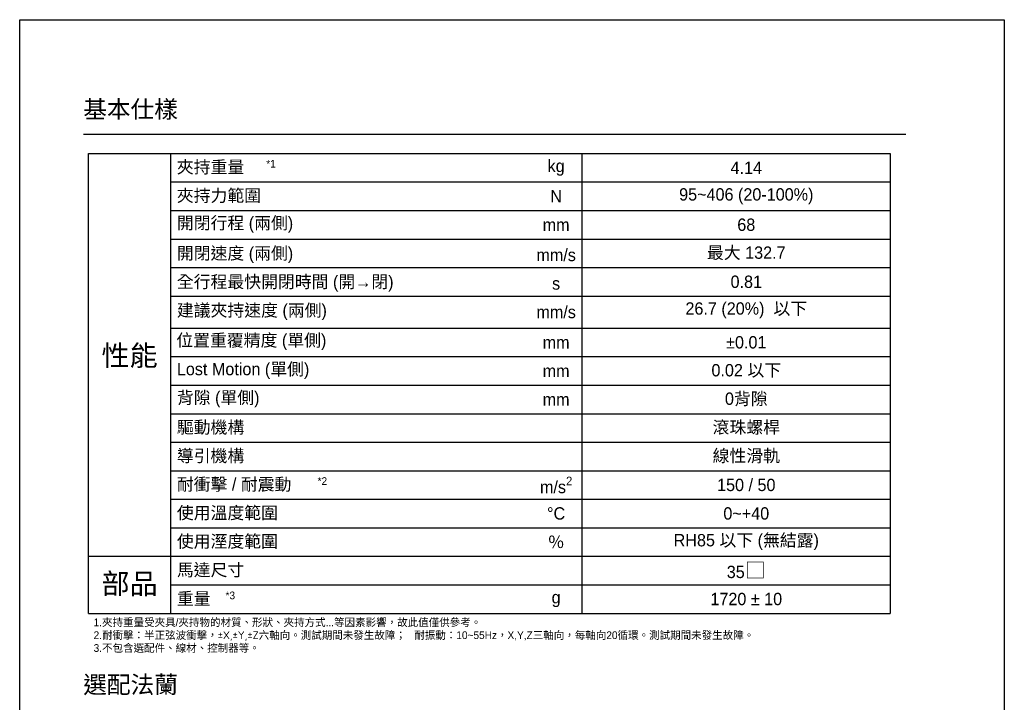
# Model space of a CAD drawing. Header units: inches. Extents: x 0 to 6721, y -3375 to 1330.
# Tile 31 of 198: x 1058 to 2016, y 665 to 1330. Entities that reach past the tile are written whole.
import ezdxf

# ---------------------------------------------------------------- set-up
doc = ezdxf.new("R2010")
doc.units = ezdxf.units.IN
doc.header["$MEASUREMENT"] = 0
doc.layers.add('5', color=7, linetype='Continuous')
doc.styles.get("Standard").update_dxf_attribs({"font": 'arial.ttf'})
doc.styles.add('尺寸標註', font='romans.shx', dxfattribs={"bigfont": 'CHINESET.SHX'})

msp = doc.modelspace()

# ---------------------------------------------------------------- linework, layer by layer
msp.add_line((1120.107, 1218.42), (1920.107, 1218.42))
at = {"color": 7}
msp.add_lwpolyline([(1057.969, 1329.753), (2015.938, 1329.753), (2015.938, 0), (1057.969, 0)], close=True, dxfattribs=at)
at = {"layer": '5', "color": 3}
for p, q in [((1124.893, 1199.535), (1904.893, 1199.535)), ((1124.893, 751.927), (1124.893, 1199.535)), ((1204.893, 751.927), (1204.893, 1199.535)), ((1604.893, 1199.535), (1604.893, 751.927)), ((1904.893, 1199.535), (1904.893, 751.927)), ((1204.893, 1171.773), (1904.893, 1171.773)), ((1204.893, 1144.012), (1904.893, 1144.012)), ((1204.893, 1116.25), (1904.893, 1116.25)), ((1204.893, 1088.489), (1904.893, 1088.489)), ((1204.893, 1060.727), (1904.893, 1060.727)), ((1204.893, 1029.543), (1904.893, 1029.543)), ((1204.893, 1001.782), (1904.893, 1001.782)), ((1204.893, 974.02), (1904.893, 974.02)), ((1204.893, 946.259), (1904.893, 946.259)), ((1204.893, 918.497), (1904.893, 918.497)), ((1204.893, 890.735), (1904.893, 890.735)), ((1204.893, 862.974), (1904.893, 862.974)), ((1204.893, 835.212), (1904.893, 835.212)), ((1124.893, 807.45), (1904.893, 807.45)), ((1204.893, 779.689), (1904.893, 779.689)), ((1124.893, 751.927), (1904.893, 751.927))]:
    msp.add_line(p, q, dxfattribs=at)

# ---------------------------------------------------------------- texts
for s, insert, char_height, width, attachment_point in [('{\\fPMingLiU|b0|i0|c136|p18;夾持重量}', (1210.893, 1185.654), 12.0155, 394.34013, 4), ('{\\fPMingLiU|b0|i0|c136|p18;kg}', (1579.893, 1185.654), 12.0155, 18.83912, 5), ('{\\fPMingLiU|b0|i0|c136|p18;夾持力範圍}', (1210.893, 1157.893), 12.0155, 240.623, 4), ('{\\fPMingLiU|b0|i0|c136|p18;N}', (1579.893, 1157.893), 12.0155, 240.623, 5), ('{\\fPMingLiU|b0|i0|c136|p18;開閉行程 (兩側)}', (1210.893, 1130.131), 12.0155, 394.34013, 4), ('{\\fPMingLiU|b0|i0|c136|p18;mm}', (1579.893, 1130.131), 12.0155, 240.623, 5), ('{\\fPMingLiU|b0|i0|c136|p18;開閉速度 (兩側)}', (1210.893, 1100.658), 12.0155, 338.51653, 4), ('{\\fPMingLiU|b0|i0|c136|p18;mm/s}', (1579.893, 1100.658), 12.0155, 82.74443, 5), ('{\\fPMingLiU|b0|i0|c136|p18;全行程最快開閉時間 (開→閉)}', (1210.893, 1072.897), 12.0155, 338.51653, 4), ('{\\fPMingLiU|b0|i0|c136|p18;s}', (1579.893, 1072.897), 12.0155, 82.74443, 5), ('{\\fPMingLiU|b0|i0|c136|p18;建議夾持速度 (兩側)}', (1210.893, 1045.135), 12.0155, 338.51653, 4), ('{\\fPMingLiU|b0|i0|c136|p18;mm/s}', (1579.893, 1045.135), 12.0155, 82.74443, 5), ('{\\fPMingLiU|b0|i0|c136|p18;位置重覆精度 (單側)}', (1210.393, 1015.952), 12.0155, 327.18999, 4), ('{\\fPMingLiU|b0|i0|c136|p18;mm}', (1579.893, 1015.663), 12.0155, 240.623, 5), ('{\\fPMingLiU|b0|i0|c136|p18;性能}', (1164.893, 1001.782), 20, 68.91637, 5), ('{\\fPMingLiU|b0|i0|c136|p18;Lost Motion (單側)}', (1210.893, 987.901), 12.0155, 327.18999, 4), ('{\\fPMingLiU|b0|i0|c136|p18;mm}', (1579.893, 987.901), 12.0155, 48.0957, 5), ('{\\fPMingLiU|b0|i0|c136|p18;背隙 (單側)}', (1210.893, 960.139), 12.0155, 327.18999, 4), ('{\\fPMingLiU|b0|i0|c136|p18;mm}', (1579.893, 960.139), 12.0155, 48.0957, 5), ('{\\fPMingLiU|b0|i0|c136|p18;驅動機構}', (1210.893, 932.378), 12.0155, 327.18999, 4), ('{\\fPMingLiU|b0|i0|c136|p18;導引機構}', (1210.893, 904.616), 12.0155, 327.18999, 4), ('{\\fPMingLiU|b0|i0|c136|p18;耐衝擊 / 耐震動}', (1210.893, 876.855), 12.0155, 327.18999, 4), ('\\A1;{\\fPMingLiU|b0|i0|c136|p18;m/s\\H0.7x;\\S2^ ;}', (1579.893, 876.855), 12.0155, 46.2082, 5), ('{\\fPMingLiU|b0|i0|c136|p18;使用溫度範圍}', (1210.893, 849.093), 12.0155, 327.18999, 4), ('{\\fPMingLiU|b0|i0|c136|p18;°C}', (1579.893, 849.093), 12.0155, 45.90628, 5), ('{\\fPMingLiU|b0|i0|c136|p18;使用溼度範圍}', (1210.893, 821.331), 12.0155, 394.34013, 4), ('{\\fPMingLiU|b0|i0|c136|p18;％}', (1579.893, 821.331), 12.0155, 35.36851, 5), ('{\\fPMingLiU|b0|i0|c136|p18;馬達尺寸}', (1210.893, 793.57), 12.0155, 327.18999, 4), ('{\\fPMingLiU|b0|i0|c136|p18;部品}', (1164.893, 779.689), 20, 66.54125, 5), ('{\\fPMingLiU|b0|i0|c136|p18;重量}', (1210.893, 765.808), 12.0155, 394.34013, 4), ('{\\fPMingLiU|b0|i0|c136|p18;g}', (1579.893, 765.808), 12.0155, 18.83912, 5)]:
    msp.add_mtext(s, dxfattribs=dict(insert=insert, char_height=char_height, width=width, attachment_point=attachment_point))
at = {"color": 1, "char_height": 7.5, "attachment_point": 1}
for s, width, insert in [('{\\fPMingLiU|b0|i0|c136|p18;*1}', 19.83695, (1297.823, 1193.226)), ('{\\fPMingLiU|b0|i0|c136|p18;*2}', 19.83695, (1347.823, 884.426)), ('{\\fPMingLiU|b0|i0|c136|p18;*3}', 19.83695, (1258.241, 773.129)), ('{\\fPMingLiU|b0|i0|c136|p18;1.夾持重量受夾具/夾持物的材質、形狀、夾持方式...等因素影響，故此值僅供參考。\\P2.耐衝擊：半正弦波衝擊，\\fISOCPEUR|b0|i0|c0|p34;±X,±Y,±Z\\fPMingLiU|b0|i0|c136|p18;六軸向。測試期間未發生故障；   耐振動：10~55Hz，X,Y,Z三軸向，每軸向20循環。測試期間未發生故障。\\P3.不包含選配件、線材、控制器等。}', 786.11393, (1129.893, 746.927))]:
    msp.add_mtext_dynamic_manual_height_columns(s, width=width, gutter_width=12.5, heights=[0], dxfattribs=dict(at, insert=insert))
at = {"color": 2, "char_height": 12.0155, "width": 327.18999, "attachment_point": 5}
for s, insert in [('{\\fPMingLiU|b0|i0|c136|p18;4.14}', (1764.893, 1185.654)), ('{\\fPMingLiU|b0|i0|c136|p18;95~406 (20-100%)}', (1764.893, 1157.893)), ('{\\fPMingLiU|b0|i0|c136|p18;68}', (1764.893, 1130.131)), ('{\\fPMingLiU|b0|i0|c136|p18;最大 132.7}', (1764.893, 1102.369)), ('{\\fPMingLiU|b0|i0|c136|p18;0.81}', (1764.893, 1074.608)), ('{\\fPMingLiU|b0|i0|c136|p18;26.7 (20%)  以下}', (1764.893, 1046.846)), ('{\\fPMingLiU|b0|i0|c0|p18;±\\fPMingLiU|b0|i0|c136|p18;0.01}', (1764.893, 1015.663)), ('{\\fPMingLiU|b0|i0|c136|p18;0.02 以下}', (1764.893, 987.901)), ('{\\fPMingLiU|b0|i0|c136|p18;0背隙}', (1764.893, 960.139)), ('{\\fPMingLiU|b0|i0|c136|p18;滾珠螺桿}', (1764.893, 932.378)), ('{\\fPMingLiU|b0|i0|c136|p18;線性滑軌}', (1764.893, 904.616)), ('{\\fPMingLiU|b0|i0|c136|p18;150 / 50}', (1764.893, 876.855)), ('\\A1;{\\fPMingLiU|b0|i0|c136|p18;0~+40}', (1764.893, 849.093)), ('\\A1;{\\fPMingLiU|b0|i0|c136|p18;RH85 以下 (無結露)}', (1764.893, 821.331)), ('{\\fPMingLiU|b0|i0|c136|p18;35\\fArial|b0|i0|c0|p34;\\H1.25x;□}', (1764.893, 793.57)), ('{\\fPMingLiU|b0|i0|c136|p18;1720 \\fPMingLiU|b0|i0|c0|p18;%%P \\fPMingLiU|b0|i0|c136|p18;10}', (1764.893, 765.808))]:
    msp.add_mtext(s, dxfattribs=dict(at, insert=insert))
at = {"layer": '5', "color": 0, "char_height": 16.87958, "attachment_point": 1, "style": '尺寸標註'}
for s, insert in [('{\\fPMingLiU|b0|i0|c136|p18;基本仕樣}', (1119.796, 1251.014)), ('{\\fPMingLiU|b0|i0|c136|p18;選配法蘭}', (1119.796, 691.014))]:
    msp.add_mtext(s, dxfattribs=dict(at, insert=insert))

doc.saveas('drawing.dxf')
